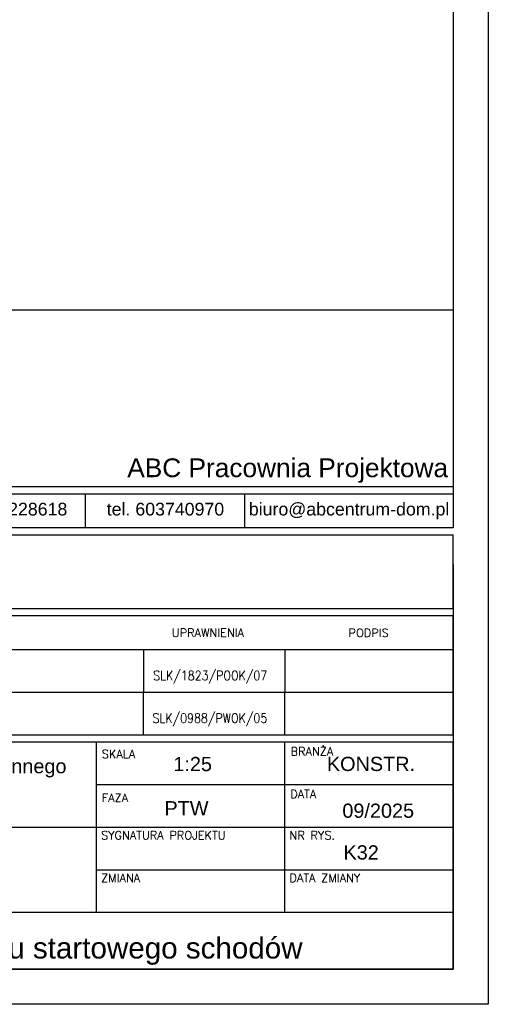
# Model space of a CAD drawing. Header units: millimetres. Extents: x 357 to 339450, y 65 to 10017.
# Tile 6 of 24: x 1241 to 1407, y 310 to 660. Entities that reach past the tile are written whole.
import ezdxf
from ezdxf.enums import TextEntityAlignment as Align

# ---------------------------------------------------------------- set-up
doc = ezdxf.new("R2010")
doc.units = ezdxf.units.MM
doc.header["$LTSCALE"] = 25
for name, color, linetype in [('a-tabelka', 7, 'Continuous'), ('BZ_ram', 2, 'Continuous'), ('Warstwa 1', 7, 'Continuous')]:
    doc.layers.add(name, color=color, linetype=linetype)
doc.styles.add('olo-2', font='arial.ttf')
doc.styles.add('olo1', font='simplex.shx', dxfattribs={"height": 18})
doc.styles.add('SN1', font='arial.ttf', dxfattribs={"height": 1})

msp = doc.modelspace()

# ---------------------------------------------------------------- linework, layer by layer
at = {"layer": 'a-tabelka', "color": 7}
for p, q in [((1264.42, 491.29), (1264.42, 479.13)), ((1320.99, 491.29), (1320.99, 479.13)), ((1095.06, 476.69), (1395.05, 476.69)), ((1395.05, 450.57), (1395.05, 476.69)), ((1095.06, 450.57), (1395.05, 450.57)), ((1095.06, 448.05), (1395.05, 448.05)), ((1395.05, 435.95), (1395.05, 448.05)), ((1095.06, 435.95), (1395.05, 435.95)), ((1095.06, 435.95), (1395.05, 435.95)), ((1335.34, 420.82), (1335.34, 435.95)), ((1395.05, 420.82), (1395.05, 435.95)), ((1095.06, 420.82), (1394.99, 420.82)), ((1095.06, 420.82), (1395.05, 420.82)), ((1151.06, 420.82), (1395.05, 420.82)), ((1335.27, 405.7), (1335.27, 420.82)), ((1394.99, 405.7), (1394.99, 420.82)), ((1094.99, 405.7), (1394.99, 405.7)), ((1094.99, 405.7), (1394.99, 405.7)), ((1094.99, 403.18), (1394.99, 403.18)), ((1268.39, 342.67), (1268.39, 403.18)), ((1335.27, 342.67), (1335.27, 403.18)), ((1394.99, 322.51), (1394.99, 403.18)), ((1268.39, 388.05), (1394.99, 388.05)), ((1094.99, 372.92), (1275.56, 372.92)), ((1275.56, 372.92), (1394.99, 372.92)), ((1268.39, 357.8), (1394.99, 357.8)), ((1094.99, 342.67), (1394.99, 342.67)), ((1094.99, 322.51), (1394.99, 322.51))]:
    msp.add_line(p, q, dxfattribs=at)
at = {"layer": 'a-tabelka', "color": 7, "ltscale": 100}
for p, q in [((1285.23, 420.82), (1285.23, 435.95)), ((1285.17, 405.7), (1285.17, 420.82))]:
    msp.add_line(p, q, dxfattribs=at)
at = {"layer": 'a-tabelka', "color": 7}
msp.add_lwpolyline([(1095.06, 491.29), (1395.05, 491.29), (1395.05, 479.13), (1095.06, 479.13)], close=True, dxfattribs=at)
at = {"layer": 'BZ_ram', "color": 1}
msp.add_lwpolyline([(357.49, 310.01), (357.49, 1052.51), (1407.49, 1052.51), (1407.49, 310.01)], close=True, dxfattribs=at)
at = {"layer": 'BZ_ram'}
msp.add_lwpolyline([(1394.99, 466.2), (1394.99, 322.51), (407.49, 322.51), (407.49, 1040.01), (1394.99, 1040.01), (1394.99, 481.32)], dxfattribs=at)
at = {"layer": 'Warstwa 1'}
msp.add_lwpolyline([(1095.06, 556.63), (1395.06, 556.63), (1395.06, 493.74), (1095.06, 493.74)], close=True, dxfattribs=at)

# ---------------------------------------------------------------- texts
at = {"layer": 'a-tabelka', "color": 7, "style": 'olo1'}
for s, height, p in [('UPRAWNIENIA', 2.9457, (1295.16, 440.44)), ('PODPIS', 2.946, (1357.88, 440.43)), ('SKALA', 2.946, (1270.32, 397.41)), ('BRANŻA', 2.946, (1337.32, 398.3)), ('FAZA', 2.946, (1270.32, 381.84)), ('DATA', 2.946, (1337.21, 383.19)), ('SYGNATURA PROJEKTU', 2.9457, (1270.05, 368.55)), ('NR RYS.', 2.946, (1336.93, 368.55)), ('ZMIANA', 2.946, (1270.05, 353.43)), ('DATA ZMIANY', 2.9457, (1336.93, 353.43))]:
    msp.add_text(s, height=height, dxfattribs=at).set_placement(p)
at = {"layer": 'a-tabelka', "color": 7, "linetype": 'Continuous', "style": 'olo1', "width": 0.85}
for s, p in [('SLK/1823/POOK/07', (1308.81, 426.49)), ('SLK/0988/PWOK/05', (1308.69, 411.37))]:
    msp.add_text(s, height=3.3665, dxfattribs=at).set_placement(p, align=Align.MIDDLE)
at = {"layer": 'a-tabelka', "color": 7, "linetype": 'Continuous', "style": 'olo-2'}
for s, height, p in [('1:25', 5.042, (1302.57, 395.31)), ('KONSTR.', 5.042, (1365.85, 395.36)), ('PTW', 5.042, (1300.37, 379.61)), ('K32', 5.042, (1362.36, 363.94)), ('Poz. 5.3 Zbrojenie biegu startowego schodów', 7.5144, (1235.38, 329.15))]:
    msp.add_text(s, height=height, dxfattribs=at).set_placement(p, align=Align.MIDDLE)
for s, height, p in [('Budowa  budynku mieszkalnego wielorodzinnego', 5.0419, (1103.93, 392.04)), ('09/2025', 5.042, (1355.69, 376.22))]:
    msp.add_text(s, height=height, dxfattribs=at).set_placement(p)
at = {"layer": 'Warstwa 1', "color": 160, "style": 'SN1'}
msp.add_text('ul. Roosevelta 59/11      41-800  Zabrze     tel. 609228618        tel. 603740970     biuro@abcentrum-dom.pl', height=4.50867, dxfattribs=at).set_placement((1097.03, 483.56))
at = {"layer": 'Warstwa 1', "color": 160, "insert": (1279.36, 503.83), "char_height": 4.5086, "width": 370.2376, "attachment_point": 1, "line_spacing_factor": 1.490392, "style": 'SN1'}
msp.add_mtext('{\\H1.4786x;ABC Pracownia Projektowa\\P}', dxfattribs=at)

doc.saveas('drawing.dxf')
